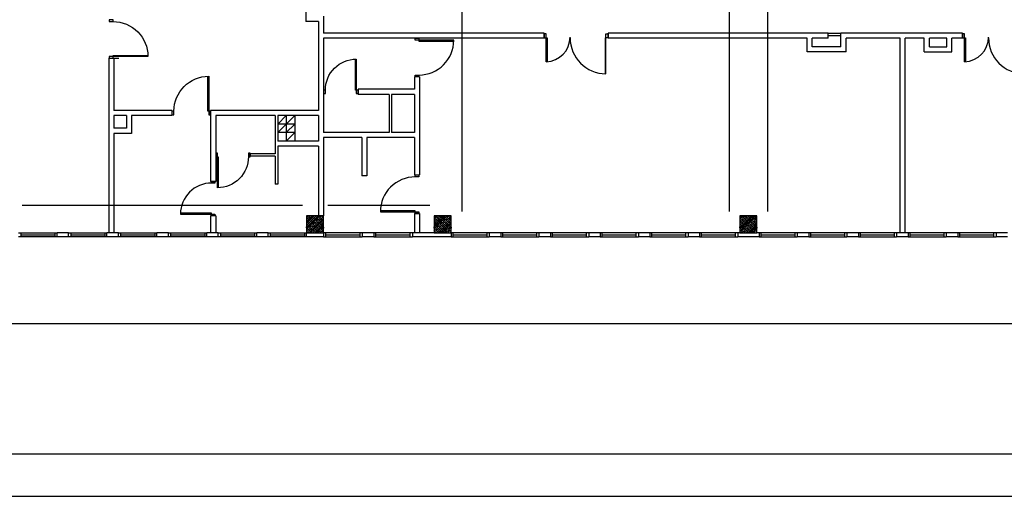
# Model space of a CAD drawing. Header units: millimetres. Extents: x 44889 to 52866, y -11417 to -4315.
# Tile 2 of 74: x 45688 to 46847, y -11417 to -10855. Entities that reach past the tile are written whole.
import ezdxf

# ---------------------------------------------------------------- set-up
doc = ezdxf.new("R2010")
doc.units = ezdxf.units.MM
for name, color, linetype in [('ARLES_ramka_wew', 10, 'Continuous'), ('ARLES_ramka_zew', 9, 'Continuous'), ('Podkład', 9, 'Continuous')]:
    doc.layers.add(name, color=color, linetype=linetype)

# ---------------------------------------------------------------- blocks, each defined once
blk = doc.blocks.new('drzwi1.2')
at = {"layer": 'Podkład'}
for p, q in [((14551.1, 6563), (14551.1, 6568.4)), ((14551.1, 6568.4), (14560.5, 6568.4)), ((14645.5, 6563), (14551.1, 6563)), ((14560.5, 6568.4), (14560.5, 6561.1)), ((14560.5, 6561.1), (14645.5, 6561.1)), ((14617.1, 6422.4), (14551.1, 6422.4)), ((14560.5, 6424.7), (14617, 6424.7)), ((14560.5, 6417.4), (14560.5, 6424.7)), ((14551.1, 6417.4), (14560.5, 6417.4))]:
    blk.add_line(p, q, dxfattribs=at)
for centre, radius, start, end in [((14560.5, 6563.7), 85, 270, 359.5423), ((14559, 6420.6), 58.1, 1.7987, 89.98)]:
    blk.add_arc(centre, radius, start, end, dxfattribs=at)
blk = doc.blocks.new('34TY')
at = {"layer": 'Podkład'}
blk.add_line((95.2, -109.5), (98.6, -113.1), dxfattribs=at)
at = {"layer": 'Podkład', "xscale": 0.9933774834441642, "yscale": 0.9933774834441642, "zscale": 0.9933774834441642, "rotation": 42.87014679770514}
blk.add_blockref('drzwi1.2', (-6158.1, -14619.4), dxfattribs=at)

msp = doc.modelspace()

# ---------------------------------------------------------------- hatches: boundary and pattern name
at = {"layer": 'Podkład'}
h = msp.add_hatch(dxfattribs=at)
h.set_pattern_fill('ANSI36', color=256, scale=0.5, style=0)
h.set_pattern_definition([(45, (45236.0807, -11106.1265), (0.841899, 3.086963), [3.96875, -0.79375, 0, -0.79375])])
h.paths.add_polyline_path([(46046.02, -11106.13), (46046.02, -11086.13), (46026.02, -11086.13), (46026.02, -11106.13)])
h = msp.add_hatch(dxfattribs=at)
h.set_pattern_fill('ANSI36', color=256, scale=0.5, style=0)
h.set_pattern_definition([(45, (45386.0807, -11106.1265), (0.841899, 3.086963), [3.96875, -0.79375, 0, -0.79375])])
h.paths.add_polyline_path([(46196.02, -11106.13), (46196.02, -11086.13), (46176.02, -11086.13), (46176.02, -11106.13)])
h = msp.add_hatch(dxfattribs=at)
h.set_pattern_fill('ANSI36', color=256, scale=0.5, style=0)
h.set_pattern_definition([(45, (45746.0807, -11106.1265), (0.841899, 3.086963), [3.96875, -0.79375, 0, -0.79375])])
h.paths.add_polyline_path([(46556.02, -11106.13), (46556.02, -11086.13), (46536.02, -11086.13), (46536.02, -11106.13)])

# ---------------------------------------------------------------- linework, layer by layer
at = {"layer": 'ARLES_ramka_wew', "linetype": 'Continuous'}
msp.add_lwpolyline([(52815.71, -4365.45), (44938.58, -4365.45), (44938.58, -8496.66), (45088.58, -8496.66), (45088.58, -11366.66), (52815.71, -11366.66)], close=True, dxfattribs=at)
at = {"layer": 'ARLES_ramka_zew'}
msp.add_lwpolyline([(44888.58, -11416.66), (52865.71, -11416.66), (52865.71, -4315.45), (44888.58, -4315.45)], close=True, dxfattribs=at)
at = {"layer": 'Podkład', "ltscale": 0.5}
for p, q in [((46025.02, -10746.13), (46025.02, -10857.13)), ((46208.52, -10751.13), (46208.52, -11081.13)), ((46523.52, -10751.13), (46523.52, -11081.13)), ((46568.52, -10751.13), (46568.52, -11081.13)), ((46040.02, -10857.13), (46025.02, -10857.13)), ((46040.02, -10857.13), (46040.02, -10962.13)), ((46046.02, -10851.13), (46046.02, -10871.13)), ((46305.52, -10871.13), (46046.02, -10871.13)), ((46305.52, -10877.13), (46305.52, -10871.13)), ((46381.02, -10877.13), (46381.02, -10871.13)), ((46640.02, -10871.13), (46381.02, -10871.13)), ((46640.02, -10877.13), (46640.02, -10871.13)), ((46655.02, -10887.13), (46655.02, -10871.13)), ((46798.02, -10871.13), (46655.02, -10871.13)), ((46798.02, -10877.13), (46798.02, -10871.13)), ((46046.02, -10877.13), (46046.02, -10988.13)), ((46305.52, -10877.13), (46046.02, -10877.13)), ((46615.02, -10877.13), (46381.02, -10877.13)), ((46615.02, -10893.13), (46615.02, -10877.13)), ((46621.02, -10887.13), (46621.02, -10877.13)), ((46640.02, -10877.13), (46621.02, -10877.13)), ((46661.02, -10893.13), (46661.02, -10877.13)), ((46724.52, -10877.13), (46661.02, -10877.13)), ((46724.52, -11106.13), (46724.52, -10877.13)), ((46730.52, -11106.13), (46730.52, -10877.13)), ((46753.02, -10877.13), (46730.52, -10877.13)), ((46753.02, -10893.13), (46753.02, -10877.13)), ((46759.02, -10887.13), (46759.02, -10877.13)), ((46779.52, -10877.13), (46759.02, -10877.13)), ((46779.52, -10887.13), (46779.52, -10877.13)), ((46785.52, -10893.13), (46785.52, -10877.13)), ((46798.02, -10877.13), (46785.52, -10877.13)), ((46661.02, -10893.13), (46615.02, -10893.13)), ((46655.02, -10887.13), (46621.02, -10887.13)), ((46753.02, -10893.13), (46785.52, -10893.13)), ((46759.02, -10887.13), (46779.52, -10887.13)), ((45793.02, -10900.68), (45793.02, -11106.13)), ((45799.02, -10900.68), (45805.02, -10900.68)), ((45799.02, -10900.68), (45799.02, -10962.13)), ((46153.02, -10922.63), (46153.02, -10937.13)), ((46159.02, -10922.63), (46153.02, -10922.63)), ((46159.02, -10922.63), (46159.02, -11038.13)), ((46153.02, -10937.13), (46086.52, -10937.13)), ((46086.52, -10937.13), (46086.52, -10943.13)), ((46123.02, -10943.13), (46086.52, -10943.13)), ((46123.02, -10943.13), (46123.02, -10988.13)), ((46153.02, -10943.13), (46126.02, -10943.13)), ((46126.02, -10943.13), (46126.02, -10988.13)), ((46153.02, -10943.13), (46153.02, -10988.13)), ((45867.52, -10962.13), (45799.02, -10962.13)), ((45867.52, -10962.13), (45867.52, -10968.13)), ((46040.02, -10962.13), (45913.02, -10962.13)), ((45913.02, -10962.13), (45913.02, -11045.63)), ((45799.02, -10968.13), (45799.02, -10983.13)), ((45814.02, -10968.13), (45799.02, -10968.13)), ((45814.02, -10968.13), (45814.02, -10983.13)), ((45867.52, -10968.13), (45820.02, -10968.13)), ((45820.02, -10968.13), (45820.02, -10989.13)), ((45919.02, -10968.13), (45919.02, -11045.63)), ((45989.02, -10968.13), (45919.02, -10968.13)), ((45989.02, -10968.13), (45989.02, -11013.13)), ((46040.02, -10968.13), (45992.02, -10968.13)), ((45992.02, -10968.13), (45992.02, -10998.13)), ((46040.02, -10968.13), (46040.02, -10998.13)), ((45814.02, -10983.13), (45799.02, -10983.13)), ((45820.02, -10989.13), (45799.02, -10989.13)), ((45799.02, -10989.13), (45799.02, -11106.13)), ((46040.02, -10998.13), (45992.02, -10998.13)), ((46123.02, -10988.13), (46046.02, -10988.13)), ((46091.02, -10994.13), (46046.02, -10994.13)), ((46046.02, -10994.13), (46046.02, -11086.13)), ((46091.02, -10994.13), (46091.02, -11039.13)), ((46153.02, -10994.13), (46097.02, -10994.13)), ((46097.02, -10994.13), (46097.02, -11039.13)), ((46153.02, -10988.13), (46126.02, -10988.13)), ((46153.02, -10994.13), (46153.02, -11038.13)), ((46040.02, -11004.13), (45992.02, -11004.13)), ((45992.02, -11004.13), (45992.02, -11049.13)), ((46040.02, -11004.13), (46040.02, -11086.13)), ((45989.02, -11013.13), (45959.52, -11013.13)), ((45959.52, -11013.13), (45959.52, -11016.13)), ((45989.02, -11016.13), (45959.52, -11016.13)), ((45989.02, -11016.13), (45989.02, -11049.13)), ((46097.02, -11039.13), (46091.02, -11039.13)), ((46153.02, -11038.13), (46159.02, -11038.13)), ((45919.02, -11045.63), (45913.02, -11045.63)), ((45992.02, -11049.13), (45989.02, -11049.13)), ((45691.02, -11073.63), (46021.35, -11073.63)), ((46051.02, -11073.63), (46171.02, -11073.63)), ((45919.02, -11086.13), (45913.02, -11086.13)), ((45913.02, -11086.13), (45913.02, -11106.13)), ((45919.02, -11086.13), (45919.02, -11106.13)), ((46153.02, -11083.63), (46153.02, -11106.13)), ((46153.02, -11083.63), (46159.02, -11083.63)), ((46159.02, -11083.63), (46159.02, -11106.13)), ((45732.27, -11111.13), (45732.27, -11106.13)), ((45745.77, -11106.13), (45732.27, -11106.13)), ((45745.77, -11111.13), (45732.27, -11111.13)), ((45745.77, -11111.13), (45745.77, -11106.13)), ((45791.02, -11111.13), (45791.02, -11106.13)), ((45804.52, -11106.13), (45791.02, -11106.13)), ((45804.52, -11111.13), (45791.02, -11111.13)), ((45804.52, -11111.13), (45804.52, -11106.13)), ((45849.77, -11111.13), (45849.77, -11106.13)), ((45863.27, -11106.13), (45849.77, -11106.13)), ((45863.27, -11111.13), (45849.77, -11111.13)), ((45863.27, -11111.13), (45863.27, -11106.13)), ((45908.52, -11111.13), (45908.52, -11106.13)), ((45922.02, -11106.13), (45908.52, -11106.13)), ((45922.02, -11111.13), (45908.52, -11111.13)), ((45922.02, -11111.13), (45922.02, -11106.13)), ((45967.27, -11111.13), (45967.27, -11106.13)), ((45980.77, -11106.13), (45967.27, -11106.13)), ((45980.77, -11111.13), (45967.27, -11111.13)), ((45980.77, -11111.13), (45980.77, -11106.13)), ((46026.02, -11106.13), (46025.77, -11106.13)), ((46026.02, -11111.13), (46026.02, -11106.13)), ((46046.02, -11111.13), (46026.02, -11111.13)), ((46046.02, -11106.13), (46046.02, -11111.13)), ((46091.52, -11106.13), (46091.52, -11111.13)), ((46105.02, -11106.13), (46091.52, -11106.13)), ((46105.02, -11111.13), (46091.52, -11111.13)), ((46105.02, -11106.13), (46105.02, -11111.13)), ((46176.02, -11106.13), (46150.52, -11106.13)), ((46150.52, -11106.13), (46150.52, -11111.13)), ((46196.02, -11111.13), (46150.52, -11111.13)), ((46196.02, -11106.13), (46196.02, -11111.13)), ((46241.02, -11106.13), (46241.02, -11111.13)), ((46254.52, -11106.13), (46241.02, -11106.13)), ((46254.52, -11111.13), (46241.02, -11111.13)), ((46254.52, -11106.13), (46254.52, -11111.13)), ((46299.52, -11106.13), (46299.52, -11111.13)), ((46313.02, -11106.13), (46299.52, -11106.13)), ((46313.02, -11111.13), (46299.52, -11111.13)), ((46313.02, -11106.13), (46313.02, -11111.13)), ((46358.02, -11106.13), (46358.02, -11111.13)), ((46371.52, -11106.13), (46358.02, -11106.13)), ((46371.52, -11111.13), (46358.02, -11111.13)), ((46371.52, -11106.13), (46371.52, -11111.13)), ((46416.52, -11106.13), (46416.52, -11111.13)), ((46430.02, -11106.13), (46416.52, -11106.13)), ((46430.02, -11111.13), (46416.52, -11111.13)), ((46430.02, -11106.13), (46430.02, -11111.13)), ((46475.02, -11106.13), (46475.02, -11111.13)), ((46488.52, -11106.13), (46475.02, -11106.13)), ((46488.52, -11111.13), (46475.02, -11111.13)), ((46488.52, -11106.13), (46488.52, -11111.13)), ((46536.02, -11106.13), (46533.52, -11106.13)), ((46533.52, -11106.13), (46533.52, -11111.13)), ((46558.52, -11111.13), (46533.52, -11111.13)), ((46558.52, -11106.13), (46556.02, -11106.13)), ((46558.52, -11106.13), (46558.52, -11111.13)), ((46603.52, -11106.13), (46603.52, -11111.13)), ((46617.02, -11106.13), (46603.52, -11106.13)), ((46617.02, -11111.13), (46603.52, -11111.13)), ((46617.02, -11106.13), (46617.02, -11111.13)), ((46662.02, -11106.13), (46662.02, -11111.13)), ((46675.52, -11106.13), (46662.02, -11106.13)), ((46675.52, -11111.13), (46662.02, -11111.13)), ((46675.52, -11106.13), (46675.52, -11111.13)), ((46720.52, -11106.13), (46720.52, -11111.13)), ((46734.02, -11106.13), (46720.52, -11106.13)), ((46734.02, -11111.13), (46720.52, -11111.13)), ((46734.02, -11106.13), (46734.02, -11111.13)), ((46779.02, -11106.13), (46779.02, -11111.13)), ((46792.52, -11106.13), (46779.02, -11106.13)), ((46792.52, -11111.13), (46779.02, -11111.13)), ((46792.52, -11106.13), (46792.52, -11111.13)), ((46851.02, -11106.13), (46837.52, -11106.13)), ((46837.52, -11106.13), (46837.52, -11111.13)), ((46851.02, -11111.13), (46837.52, -11111.13)), ((48166.16, -11213.63), (45278.52, -11213.63))]:
    msp.add_line(p, q, dxfattribs=at)
at = {"layer": 'Podkład'}
for p, q in [((46640.02, -10871.13), (46655.02, -10871.13)), ((46640.02, -10873.63), (46655.02, -10873.63)), ((45992.02, -10978.13), (46002.02, -10968.13)), ((46002.02, -10968.13), (46002.02, -10998.13)), ((46002.02, -10978.13), (46012.02, -10968.13)), ((46012.02, -10968.13), (46012.02, -10998.13)), ((46012.02, -10978.13), (45992.02, -10978.13)), ((45992.02, -10988.13), (46002.02, -10978.13)), ((46002.02, -10988.13), (46012.02, -10978.13)), ((46012.02, -10988.13), (45992.02, -10988.13)), ((46002.02, -10998.13), (46012.02, -10988.13)), ((45687.02, -11106.13), (45732.27, -11106.13)), ((45732.27, -11111.13), (45687.02, -11111.13)), ((45689.52, -11106.13), (45689.52, -11111.13)), ((45689.52, -11108.63), (45729.77, -11108.63)), ((45729.77, -11106.13), (45729.77, -11111.13)), ((45745.77, -11106.13), (45791.02, -11106.13)), ((45791.02, -11111.13), (45745.77, -11111.13)), ((45748.27, -11106.13), (45748.27, -11111.13)), ((45748.27, -11108.63), (45788.52, -11108.63)), ((45788.52, -11106.13), (45788.52, -11111.13)), ((45804.52, -11106.13), (45849.77, -11106.13)), ((45849.77, -11111.13), (45804.52, -11111.13)), ((45807.02, -11106.13), (45807.02, -11111.13)), ((45807.02, -11108.63), (45847.27, -11108.63)), ((45847.27, -11106.13), (45847.27, -11111.13)), ((45863.27, -11106.13), (45908.52, -11106.13)), ((45908.52, -11111.13), (45863.27, -11111.13)), ((45865.77, -11106.13), (45865.77, -11111.13)), ((45865.77, -11108.63), (45906.02, -11108.63)), ((45906.02, -11106.13), (45906.02, -11111.13)), ((45922.02, -11106.13), (45967.27, -11106.13)), ((45967.27, -11111.13), (45922.02, -11111.13)), ((45924.52, -11106.13), (45924.52, -11111.13)), ((45924.52, -11108.63), (45964.77, -11108.63)), ((45964.77, -11106.13), (45964.77, -11111.13)), ((45980.77, -11106.13), (46026.02, -11106.13)), ((46026.02, -11111.13), (45980.77, -11111.13)), ((45983.27, -11106.13), (45983.27, -11111.13)), ((45983.27, -11108.63), (46023.52, -11108.63)), ((46023.52, -11106.13), (46023.52, -11111.13)), ((46091.52, -11106.13), (46046.02, -11106.13)), ((46046.02, -11111.13), (46091.52, -11111.13)), ((46048.52, -11111.13), (46048.52, -11106.13)), ((46048.52, -11108.63), (46089.02, -11108.63)), ((46089.02, -11111.13), (46089.02, -11106.13)), ((46150.52, -11106.13), (46105.02, -11106.13)), ((46105.02, -11111.13), (46150.52, -11111.13)), ((46107.52, -11111.13), (46107.52, -11106.13)), ((46107.52, -11108.63), (46148.02, -11108.63)), ((46148.02, -11111.13), (46148.02, -11106.13)), ((46241.02, -11106.13), (46196.02, -11106.13)), ((46196.02, -11111.13), (46241.02, -11111.13)), ((46198.52, -11111.13), (46198.52, -11106.13)), ((46198.52, -11108.63), (46238.52, -11108.63)), ((46238.52, -11111.13), (46238.52, -11106.13)), ((46299.52, -11106.13), (46254.52, -11106.13)), ((46254.52, -11111.13), (46299.52, -11111.13)), ((46257.02, -11111.13), (46257.02, -11106.13)), ((46257.02, -11108.63), (46297.02, -11108.63)), ((46297.02, -11111.13), (46297.02, -11106.13)), ((46358.02, -11106.13), (46313.02, -11106.13)), ((46313.02, -11111.13), (46358.02, -11111.13)), ((46315.52, -11111.13), (46315.52, -11106.13)), ((46315.52, -11108.63), (46355.52, -11108.63)), ((46355.52, -11111.13), (46355.52, -11106.13)), ((46416.52, -11106.13), (46371.52, -11106.13)), ((46371.52, -11111.13), (46416.52, -11111.13)), ((46374.02, -11111.13), (46374.02, -11106.13)), ((46374.02, -11108.63), (46414.02, -11108.63)), ((46414.02, -11111.13), (46414.02, -11106.13)), ((46475.02, -11106.13), (46430.02, -11106.13)), ((46430.02, -11111.13), (46475.02, -11111.13)), ((46432.52, -11111.13), (46432.52, -11106.13)), ((46432.52, -11108.63), (46472.52, -11108.63)), ((46472.52, -11111.13), (46472.52, -11106.13)), ((46533.52, -11106.13), (46488.52, -11106.13)), ((46488.52, -11111.13), (46533.52, -11111.13)), ((46491.02, -11111.13), (46491.02, -11106.13)), ((46491.02, -11108.63), (46531.02, -11108.63)), ((46531.02, -11111.13), (46531.02, -11106.13)), ((46603.52, -11106.13), (46558.52, -11106.13)), ((46558.52, -11111.13), (46603.52, -11111.13)), ((46561.02, -11111.13), (46561.02, -11106.13)), ((46561.02, -11108.63), (46601.02, -11108.63)), ((46601.02, -11111.13), (46601.02, -11106.13)), ((46662.02, -11106.13), (46617.02, -11106.13)), ((46617.02, -11111.13), (46662.02, -11111.13)), ((46619.52, -11111.13), (46619.52, -11106.13)), ((46619.52, -11108.63), (46659.52, -11108.63)), ((46659.52, -11111.13), (46659.52, -11106.13)), ((46720.52, -11106.13), (46675.52, -11106.13)), ((46675.52, -11111.13), (46720.52, -11111.13)), ((46678.02, -11111.13), (46678.02, -11106.13)), ((46678.02, -11108.63), (46718.02, -11108.63)), ((46718.02, -11111.13), (46718.02, -11106.13)), ((46779.02, -11106.13), (46734.02, -11106.13)), ((46734.02, -11111.13), (46779.02, -11111.13)), ((46736.52, -11111.13), (46736.52, -11106.13)), ((46736.52, -11108.63), (46776.52, -11108.63)), ((46776.52, -11111.13), (46776.52, -11106.13)), ((46837.52, -11106.13), (46792.52, -11106.13)), ((46792.52, -11111.13), (46837.52, -11111.13)), ((46795.02, -11111.13), (46795.02, -11106.13)), ((46795.02, -11108.63), (46835.02, -11108.63)), ((46835.02, -11111.13), (46835.02, -11106.13))]:
    msp.add_line(p, q, dxfattribs=at)
for points in [[(45798.29, -10857.46), (45798.29, -10855.18), (45793.74, -10855.18), (45793.74, -10857.46), (45798.29, -10857.46, -0.4142136), (45839.24, -10898.41), (45793.74, -10898.41), (45793.74, -10900.68), (45798.29, -10900.68), (45798.29, -10897.5), (45839.24, -10897.5)], [(46158.29, -10920.35), (46158.29, -10922.63), (46153.74, -10922.63), (46153.74, -10920.35), (46158.29, -10920.35, 0.4142136), (46199.24, -10879.4), (46153.74, -10879.4), (46153.74, -10877.13), (46158.29, -10877.13), (46158.29, -10880.31), (46199.24, -10880.31)], [(46048.04, -10938.1), (46046.02, -10938.1), (46046.02, -10942.15), (46048.04, -10942.15), (46048.04, -10938.1, -0.4142136), (46084.49, -10901.65), (46084.49, -10942.15), (46086.52, -10942.15), (46086.52, -10938.1), (46083.68, -10938.1), (46083.68, -10901.65)], [(45869.79, -10962.85), (45867.52, -10962.85), (45867.52, -10967.4), (45869.79, -10967.4), (45869.79, -10962.85, -0.4142136), (45910.74, -10921.9), (45910.74, -10967.4), (45913.02, -10967.4), (45913.02, -10962.85), (45909.83, -10962.85), (45909.83, -10921.9)], [(45957.49, -11016.65), (45959.52, -11016.65), (45959.52, -11012.6), (45957.49, -11012.6), (45957.49, -11016.65, -0.4142136), (45921.04, -11053.1), (45921.04, -11012.6), (45919.02, -11012.6), (45919.02, -11016.65), (45921.85, -11016.65), (45921.85, -11053.1)], [(46153.74, -11040.4), (46153.74, -11038.13), (46158.29, -11038.13), (46158.29, -11040.4), (46153.74, -11040.4, 0.4142136), (46112.79, -11081.35), (46158.29, -11081.35), (46158.29, -11083.63), (46153.74, -11083.63), (46153.74, -11080.44), (46112.79, -11080.44)], [(45913.99, -11047.65), (45913.99, -11045.63), (45918.04, -11045.63), (45918.04, -11047.65), (45913.99, -11047.65, 0.4142136), (45877.54, -11084.1), (45918.04, -11084.1), (45918.04, -11086.13), (45913.99, -11086.13), (45913.99, -11083.29), (45877.54, -11083.29)]]:
    msp.add_lwpolyline(points, format="xyb", dxfattribs=at)
for points in [[(46026.02, -11106.13), (46046.02, -11106.13), (46046.02, -11086.13), (46026.02, -11086.13)], [(46176.02, -11106.13), (46196.02, -11106.13), (46196.02, -11086.13), (46176.02, -11086.13)], [(46536.02, -11106.13), (46556.02, -11106.13), (46556.02, -11086.13), (46536.02, -11086.13)]]:
    msp.add_lwpolyline(points, close=True, dxfattribs=at)

# ---------------------------------------------------------------- block references
at = {"layer": 'Podkład', "xscale": 0.5033333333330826, "yscale": 0.5033333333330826, "zscale": 0.5033333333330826, "rotation": 227.1298532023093}
for p in [(46381.02, -10874.13), (46873.52, -10874.13)]:
    msp.add_blockref('34TY', p, dxfattribs=at)

doc.saveas('drawing.dxf')
